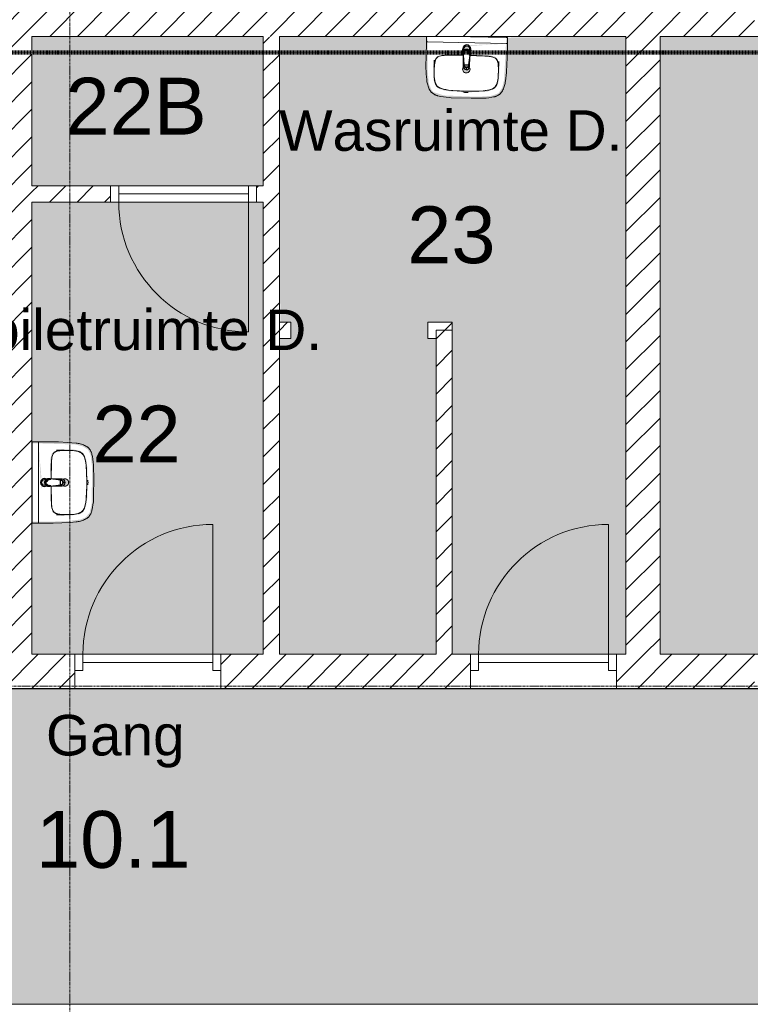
# Model space of a CAD drawing. Header units: millimetres. Extents: x 16153 to 91926, y 4686 to 113494.
# Tile 17 of 55: x 40108 to 44609, y 53171 to 59234. Entities that reach past the tile are written whole.
import ezdxf

# ---------------------------------------------------------------- set-up
doc = ezdxf.new("R2010")
doc.units = ezdxf.units.MM
doc.linetypes.add('Afbreeklijn', pattern=[9, 5, -2, 0, -2])
doc.linetypes.add('ARC Grid Line', pattern=[22.225, 12.7, -3.175, 3.175, -3.175])
for name, color, linetype, lineweight in [('A--A2__Ruwbouw', 8, 'Continuous', 15), ('A--AR9__AlgVoorz', 1, 'Continuous', 9), ('A--L$01A__Algemeen', 7, 'Continuous', 9), ('A--L$07A__Stramien', 1, 'Continuous', 13), ('A--L22__Binnenwanden', 2, 'Continuous', 9), ('A--L23__Vloeren', 3, 'Continuous', 9), ('A--L3__Afbouw', 2, 'Continuous', 9), ('A--L74__VasteSanitaireVoorz', 1, 'Continuous', 9), ('A--LD30__DetailPenMiddel', 3, 'Continuous', 9), ('A--LR9__AlgVoorz', 7, 'Continuous', 9), ('A--TR9__AlgVoorz', 1, 'Continuous', 13)]:
    doc.layers.add(name, color=color, linetype=linetype, lineweight=lineweight)
doc.styles.add('Arial', font='arial.ttf', dxfattribs={"height": 350})
doc.styles.add('Arial_1', font='arial.ttf', dxfattribs={"height": 250})
pattern_1 = [(45, (0, 0), (-84.85281, 84.85281), [])]

# ---------------------------------------------------------------- blocks, each defined once
blk = doc.blocks.new('32_DO_WB_vo deur enkel2 - vo 2-2241153-AB-Begane grond')
at = {"layer": 'A--L$01A__Algemeen'}
blk.add_line((520, 105), (520, 905), dxfattribs=at)
blk.add_arc((520, 105), 800, 90, 180, dxfattribs=at)
at = {"layer": 'A--L3__Afbouw'}
for p, q in [((-280, 105), (-330, 105)), ((-330, 105), (-330, 5)), ((520, 105), (-280, 105)), ((-280, 105), (-280, 55)), ((-280, 5), (-280, 105)), ((520, 55), (520, 105)), ((570, 105), (520, 105)), ((520, 105), (520, 5)), ((570, 5), (570, 105)), ((-330, 5), (-280, 5)), ((-280, 55), (520, 55)), ((520, 5), (570, 5))]:
    blk.add_line(p, q, dxfattribs=at)
blk = doc.blocks.new('32_DO_WB_vo deur enkel2 - vo 2-V2-AB-Begane grond')
at = {"layer": 'A--L$01A__Algemeen'}
blk.add_line((520, -50), (520, -850), dxfattribs=at)
blk.add_arc((520, -50), 800, 180, 270, dxfattribs=at)
at = {"layer": 'A--L3__Afbouw'}
for p, q in [((-330, -50), (-330, 50)), ((-330, 50), (-280, 50)), ((-280, 50), (-280, -50)), ((-280, 0), (520, 0)), ((-280, -50), (-280, 0)), ((520, -50), (520, 50)), ((520, 50), (570, 50)), ((520, 0), (520, -50)), ((570, 50), (570, -50)), ((-280, -50), (-330, -50)), ((520, -50), (-280, -50)), ((570, -50), (520, -50))]:
    blk.add_line(p, q, dxfattribs=at)
blk = doc.blocks.new('74_PF_wastafel 50x38_sphinx300_un - 74_PF_wastafel 50x38_sphinx300_un-V15-AB-Begane grond')
at = {"layer": 'A--L74__VasteSanitaireVoorz'}
for p, q in [((242.8, 0), (247.2, 0)), ((247.2, 0), (250, 0)), ((-250, 0), (-250, -37.5)), ((-242, 0), (-250, 0)), ((-250, 0), (-247.2, 0)), ((-250, -37.5), (-250, -129)), ((-250, -37.5), (-241, -37.5)), ((-250, -37.5), (-242, -37.5)), ((-247.2, 0), (-242.8, 0)), ((242, 0), (-242, 0)), ((-242, -37.5), (242, -37.5)), ((250, 0), (242, 0)), ((242, -37.5), (250, -37.5)), ((250, -37.5), (250, 0)), ((250, -129), (250, -37.5)), ((-124.1, -117.2), (-20.7, -115.6)), ((21.7, -115.1), (124.1, -117.2))]:
    blk.add_line(p, q, dxfattribs=at)
at = {"layer": 'A--L74__VasteSanitaireVoorz', "lineweight": 25}
for p, q in [((-21, -99.7), (-23.8, -77.6)), ((-23, -98.5), (-23, -107.4)), ((-23, -98.5), (-21.6, -106)), ((-20, -98.6), (-23, -98.5)), ((-21.8, -114.8), (-15.5, -173.4)), ((-20.7, -113.1), (-21, -99.6)), ((-20.8, -101.2), (-20.6, -113)), ((15.5, -173.4), (21.8, -114.8)), ((23, -98.5), (20, -98.6)), ((21, -99.6), (20.6, -114.9)), ((20.6, -114.9), (20.8, -101.2)), ((23.8, -77.6), (21, -99.7)), ((23, -107.4), (23, -98.5)), ((-20.5, -126.4), (-19.8, -183.7)), ((-15.3, -173.4), (0, -173.4)), ((-15.2, -173.4), (15.2, -173.4)), ((0, -173.4), (15.3, -173.4)), ((19.7, -183.7), (20.4, -126.7))]:
    blk.add_line(p, q, dxfattribs=at)
at = {"layer": 'A--L74__VasteSanitaireVoorz', "flags": 128}
for points in [[(250, -37.5), (249.7, -37.5), (248.8, -37.5), (247.4, -37.5), (245.5, -37.5), (243.3, -37.5), (241, -37.5)], [(-167.2, -123.7), (-159.8, -121.9), (-152.4, -120.3), (-145, -119.1), (-137.5, -118.1), (-129.9, -117.5), (-124.1, -117.2)], [(124.1, -117.2), (131.7, -117.6), (139.2, -118.3), (146.7, -119.4), (154.2, -120.7), (161.6, -122.3), (167.2, -123.7)], [(-250, -129), (-248.9, -182.6), (-245.7, -236.1), (-242.7, -269.1)], [(-197.2, -187.1), (-196.5, -177.3), (-195.4, -167.6), (-193.9, -157.9), (-193, -153.2)], [(-193, -153.2), (-192.7, -151.6), (-192.3, -150.1), (-191.8, -148.6), (-191.3, -147.1), (-190.7, -145.6), (-190.1, -144.1), (-189.4, -142.7), (-188.6, -141.3), (-187.8, -139.9), (-187, -138.6), (-186.1, -137.3), (-185.1, -136), (-184.1, -134.8), (-183, -133.6), (-181.9, -132.5), (-180.8, -131.4), (-179.6, -130.3), (-178.3, -129.3), (-177.1, -128.5)], [(177.1, -128.5), (178.4, -129.4), (179.6, -130.4), (180.8, -131.5), (182, -132.6), (183.1, -133.7), (184.2, -134.9), (185.2, -136.1), (186.1, -137.4), (187, -138.7), (187.9, -140), (188.7, -141.4), (189.4, -142.8), (190.1, -144.2), (190.8, -145.7), (191.3, -147.2), (191.9, -148.7), (192.3, -150.2), (192.7, -151.8), (193, -153.2)], [(193, -153.2), (194.7, -162.8), (196, -172.5), (196.9, -182.3), (197.2, -187.1)], [(242.7, -269.1), (247.2, -215.7), (249.6, -162.1), (250, -129)], [(-197.2, -242.1), (-197.9, -221.1), (-197.7, -200.1), (-197.2, -187.1)], [(-191.5, -282.5), (-193.4, -273.3), (-195, -264.1), (-196.2, -254.8), (-197, -245.4), (-197.2, -242.1)], [(197.2, -242.1), (196.5, -251.4), (195.4, -260.7), (194, -270), (192.2, -279.2), (191.5, -282.5)], [(197.2, -187.1), (197.9, -208), (197.7, -229), (197.2, -242.1)], [(-242.7, -269.1), (-241.8, -276), (-240.7, -282.8), (-239.3, -289.5), (-237.6, -296.2), (-235.7, -302.8), (-233.4, -309.4), (-231, -315.8), (-228.3, -322.2), (-225.6, -327.8)], [(-157.2, -320.6), (-159.2, -319.8), (-161.1, -319), (-163.1, -318.1), (-164.9, -317.2), (-166.8, -316.1), (-168.6, -315), (-170.3, -313.9), (-172, -312.6), (-173.7, -311.3), (-175.3, -309.9), (-176.8, -308.5), (-178.3, -307), (-179.8, -305.4), (-181.1, -303.8), (-182.4, -302.1), (-183.6, -300.4), (-184.8, -298.6), (-185.9, -296.8), (-186.9, -295), (-187.8, -293.1), (-188.7, -291.1), (-189.5, -289.2), (-190.2, -287.2), (-190.8, -285.2), (-191.3, -283.1), (-191.5, -282.5)], [(191.5, -282.5), (191, -284.5), (190.4, -286.6), (189.7, -288.6), (188.9, -290.5), (188.1, -292.5), (187.2, -294.4), (186.2, -296.2), (185.1, -298.1), (184, -299.9), (182.8, -301.6), (181.5, -303.3), (180.2, -304.9), (178.8, -306.5), (177.3, -308), (175.8, -309.5), (174.2, -310.9), (172.6, -312.2), (170.9, -313.5), (169.1, -314.7), (167.3, -315.8), (165.5, -316.9), (163.6, -317.8), (161.7, -318.8), (159.8, -319.6), (157.8, -320.3), (157.2, -320.6)], [(225.6, -327.8), (228.5, -321.6), (231.2, -315.2), (233.7, -308.8), (235.8, -302.2), (237.8, -295.6), (239.4, -288.9), (240.8, -282.1), (241.9, -275.3), (242.7, -269.1)], [(-225.6, -327.8), (-224.3, -330.3), (-222.9, -332.7), (-221.5, -335), (-219.9, -337.3), (-218.3, -339.5), (-216.5, -341.6), (-214.7, -343.7), (-212.8, -345.7), (-210.8, -347.6), (-208.8, -349.5), (-206.8, -351.1)], [(-206.8, -351.1), (-204.1, -353.1), (-201.4, -355.1), (-198.5, -356.9), (-195.6, -358.6), (-192.6, -360.2), (-189.6, -361.7), (-186.5, -363.1), (-183.3, -364.3), (-180.1, -365.4), (-176.9, -366.4), (-173.6, -367.3), (-172.1, -367.6)], [(-106.8, -331.3), (-115.2, -330.4), (-123.6, -329.1), (-131.9, -327.5), (-140.1, -325.6), (-148.3, -323.4), (-156.3, -320.8), (-157.2, -320.6)], [(106.8, -331.3), (57.9, -334.6), (8.9, -335.9), (-40, -335.3), (-89, -332.7), (-106.8, -331.3)], [(157.2, -320.6), (149.1, -323.2), (141, -325.4), (132.8, -327.4), (124.5, -329), (116.1, -330.2), (107.7, -331.2), (106.8, -331.3)], [(172.1, -367.6), (175.4, -366.8), (178.6, -365.9), (181.9, -364.8), (185, -363.7), (188.2, -362.4), (191.2, -360.9), (194.2, -359.4), (197.2, -357.7), (200.1, -355.9), (202.9, -354), (205.6, -352), (206.8, -351.1)], [(206.8, -351.1), (209, -349.3), (211, -347.5), (213, -345.5), (214.9, -343.5), (216.7, -341.5), (218.4, -339.3), (220, -337.1), (221.6, -334.8), (223.1, -332.5), (224.4, -330.1), (225.6, -327.8)], [(-172.1, -367.6), (-154.6, -371.1), (-137, -373.8), (-119.3, -375.9), (-101.5, -377.2), (-90, -377.7)], [(-90, -377.7), (32.9, -378.8), (90, -377.7)], [(90, -377.7), (107.8, -376.8), (125.6, -375.2), (143.2, -372.9), (160.8, -369.9), (172.1, -367.6)]]:
    blk.add_lwpolyline(points, dxfattribs=at)
at = {"layer": 'A--L74__VasteSanitaireVoorz', "lineweight": 25, "flags": 128}
for points in [[(-21.7, -114.9), (-18.5, -144.2), (-15.2, -173.4)], [(-19.6, -103.8), (-19.3, -104.6), (-19, -105.3), (-18.6, -106.1)], [(15.2, -173.4), (18.5, -144.2), (21.7, -114.9)], [(17.5, -112.5), (21.6, -106), (23, -98.5)], [(17.7, -107.9), (18.1, -107.2), (18.5, -106.4), (18.8, -105.7), (19.1, -104.9), (19.4, -104.1), (19.6, -103.8)], [(-15.5, -173.4), (-15.5, -174.1), (-15.5, -174.7), (-15.4, -175.3), (-15.3, -175.9), (-15.2, -176.5), (-15.1, -177.1), (-14.9, -177.7), (-14.8, -178.3), (-14.5, -178.9), (-14.3, -179.5), (-14.1, -180.1), (-13.8, -180.6), (-13.5, -181.2), (-13.2, -181.7), (-12.8, -182.2), (-12.5, -182.7), (-12.1, -183.2), (-11.7, -183.7), (-11.3, -184.1), (-10.8, -184.6), (-10.4, -185), (-9.9, -185.4), (-9.4, -185.8), (-8.9, -186.2), (-8.4, -186.5), (-7.9, -186.8), (-7.3, -187.1), (-6.8, -187.4), (-6.2, -187.7), (-5.6, -187.9), (-5, -188.1), (-4.5, -188.3), (-3.9, -188.5), (-3.3, -188.6), (-2.6, -188.8), (-2, -188.8), (-1.4, -188.9), (-0.8, -189), (-0.2, -189), (0.5, -189), (1.1, -188.9), (1.7, -188.9), (2.3, -188.8), (2.9, -188.7), (3.5, -188.6), (4.1, -188.4), (4.7, -188.2), (5.3, -188), (5.9, -187.8), (6.5, -187.6), (7, -187.3), (7.6, -187), (8.1, -186.7), (8.6, -186.4), (9.1, -186), (9.6, -185.6), (10.1, -185.2), (10.6, -184.8), (11, -184.4), (11.5, -183.9), (11.9, -183.5), (12.3, -183), (12.6, -182.5), (13, -182), (13.3, -181.4), (13.6, -180.9), (13.9, -180.4), (14.2, -179.8), (14.4, -179.2), (14.6, -178.6), (14.8, -178.1), (15, -177.5), (15.2, -176.9), (15.3, -176.2), (15.4, -175.6), (15.5, -175), (15.5, -174.4), (15.5, -173.8), (15.5, -173.4)]]:
    blk.add_lwpolyline(points, dxfattribs=at)
at = {"layer": 'A--L74__VasteSanitaireVoorz', "lineweight": 25}
for start, end in [(0, 180), (180, 243.63718), (288, 0)]:
    blk.add_arc((0, -74.6), 24, start, end, dxfattribs=at)
at = {"layer": 'A--L74__VasteSanitaireVoorz'}
for centre, radius, start, end in [((0, -75), 17.5, 0, 180), ((0, -75), 17.5, 75, 105), ((-117.5, -306.2), 189.1, 92.01283, 105.2254), ((0, -3649.7), 3534.7, 90.34124, 92.01283), ((0, -75), 17.5, 180, 240), ((0, -75), 17.5, 285, 0), ((0, -75), 17.5, 285, 300), ((0, -3649.7), 3534.7, 87.98717, 89.64849), ((117.5, -306.2), 189.1, 74.7746, 87.98717), ((1090.6, -129), 1290.6, 180.891, 183), ((47.1, -199.9), 244.6, 169.00208, 176.99792), ((-154, -160.8), 39.8, 125.61769, 169.00208), ((-159, -153.8), 31.2, 105.2254, 125.61769), ((159, -153.8), 31.2, 54.38231, 74.7746), ((154, -160.8), 39.8, 10.99792, 54.38231), ((-47.1, -199.9), 244.6, 3.00208, 10.99792), ((-1090.6, -129), 1290.6, 357, 359.109), ((327.2, -214.6), 525.1, 176.99792, 183.00208), ((36.8, -229.8), 234.3, 183.00208, 192.99792), ((0, -200), 23, 150, 180), ((0, -200), 23, 180, 0), ((0, -200), 23, 360, 30), ((-36.8, -229.8), 234.3, 347.00208, 356.99792), ((-327.2, -214.6), 525.1, 356.99792, 3.00208), ((-140, -270.6), 52.8, 192.99792, 251.00208), ((-71, -251.1), 122.6, 198.24592, 206.41692), ((140, -270.6), 52.8, 288.99792, 347.00208), ((71, -251.1), 122.6, 333.58308, 341.75408), ((-163.9, -297.2), 18.9, 206.41692, 231.42615), ((-88.4, -120.6), 211.5, 251.00208, 264.99792), ((0, 889), 1224.9, 264.99792, 275.00208), ((0, 2695.4), 3038.4, 269.72194, 270.27806), ((88.4, -120.6), 211.5, 275.00208, 288.99792), ((163.9, -297.2), 18.9, 308.57385, 333.58308)]:
    blk.add_arc(centre, radius, start, end, dxfattribs=at)
at = {"layer": 'A--L74__VasteSanitaireVoorz', "lineweight": 25}
for centre, major_axis, ratio, start_param, end_param in [((0, -97.9), (20.5, 0), 0.967332, 1.570796, 3.665191), ((0, -99.6), (20.1, 0), 0.870402, 1.570796, 3.08442), ((0, -98.5), (20, 0), 0.97026, 3.144451, 3.592433), ((0, -97.9), (20.5, 0), 0.967332, 5.759587, 7.853982), ((0, -99.6), (20.1, 0), 0.870402, 0.057173, 1.570796), ((0, -98.5), (20, 0), 0.97026, 5.832345, 6.280327), ((0, -183.7), (19.7, 0), 0.967332, 3.141593, 6.283185), ((0, -186.6), (11.5, 0), 0.973197, 4.45059, 4.974188)]:
    blk.add_ellipse(centre, major_axis=major_axis, ratio=ratio, start_param=start_param, end_param=end_param, dxfattribs=at)
for points, knots in [([(23, -98.5), (23, -95.5), (21.9, -91.3), (18.8, -86.9), (16.7, -84.7), (14.8, -83.2), (12.8, -81.9), (10, -80.4), (5.9, -79.1), (1.9, -78.5), (-1.5, -78.6), (-4.5, -78.9), (-7.9, -79.7), (-11.6, -81.1), (-14.8, -83.2), (-17.7, -85.6), (-20, -88.5), (-21.7, -91.7), (-22.7, -95), (-23, -97.3), (-23, -98.5)], [-1, -1, -1, -1, -0.861111, -0.791667, -0.756944, -0.722222, -0.6875, -0.652778, -0.583333, -0.513889, -0.479167, -0.444444, -0.388889, -0.333333, -0.277778, -0.222222, -0.166667, -0.111111, -0.055556, 0, 0, 0, 0]), ([(-23, -107.4), (-23, -104), (-21.9, -99.2), (-18.8, -94), (-16.6, -91.6), (-14.8, -89.9), (-12.8, -88.3), (-9.9, -86.7), (-5.9, -85.2), (-1.9, -84.5), (1.5, -84.6), (4.5, -84.9), (7.9, -85.8), (11.5, -87.5), (14.8, -89.8), (17.7, -92.6), (20, -95.9), (21.7, -99.6), (22.7, -103.3), (23, -106), (23, -107.4)], [-1, -1, -1, -1, -0.861111, -0.791667, -0.756944, -0.722222, -0.6875, -0.652778, -0.583333, -0.513889, -0.479167, -0.444444, -0.388889, -0.333333, -0.277778, -0.222222, -0.166667, -0.111111, -0.055556, 0, 0, 0, 0]), ([(-21.2, -97.3), (-21.1, -94.2), (-20.1, -90), (-17.2, -85.6), (-15.2, -83.5), (-13.5, -82), (-11.6, -80.7), (-9, -79.3), (-5.4, -78), (-1.7, -77.4), (1.4, -77.5), (4.1, -77.7), (7.2, -78.5), (10.5, -80), (13.5, -81.9), (16.1, -84.3), (18.3, -87.2), (19.9, -90.4), (20.9, -93.7), (21.1, -96), (21.2, -97.3)], [-1, -1, -1, -1, -0.861111, -0.791667, -0.756944, -0.722222, -0.6875, -0.652778, -0.583333, -0.513889, -0.479167, -0.444444, -0.388889, -0.333333, -0.277778, -0.222222, -0.166667, -0.111111, -0.055556, 0, 0, 0, 0]), ([(-18.6, -103.3), (-18.7, -103.1), (-19.1, -102.7), (-19.5, -102.1), (-19.8, -101.5), (-20.1, -101), (-20.4, -100.5), (-20.6, -100), (-20.8, -99.6), (-20.9, -99.5)], [0.7142857, 0.7142857, 0.7142857, 0.7142857, 0.75, 0.7857143, 0.8214286, 0.8571429, 0.8928571, 0.9285714, 1, 1, 1, 1]), ([(20.8, -99.5), (20.8, -99.7), (20.6, -100), (20.4, -100.5), (20.1, -101), (19.8, -101.5), (19.5, -102.1), (19.1, -102.7), (18.8, -103.1), (18.5, -103.5), (18.1, -104), (17.4, -104.7), (16.7, -105.3), (16.3, -105.7)], [0, 0, 0, 0, 0.0714286, 0.1071429, 0.1428571, 0.1785714, 0.2142857, 0.25, 0.2678571, 0.2857143, 0.3214286, 0.3571429, 0.4285714, 0.4285714, 0.4285714, 0.4285714]), ([(15.3, -173.4), (15.3, -175.8), (14.6, -179), (12.6, -182.5), (11.1, -184.1), (9.9, -185.3), (8.5, -186.3), (6.7, -187.5), (4, -188.5), (0.7, -189), (-2.5, -188.8), (-5.3, -188), (-7.7, -186.9), (-9.9, -185.3), (-11.8, -183.4), (-13.4, -181.2), (-14.5, -178.7), (-15.1, -176.2), (-15.3, -174.4), (-15.3, -173.4)], [-1, -1, -1, -1, -0.861111, -0.791667, -0.756944, -0.722222, -0.6875, -0.652778, -0.583333, -0.513889, -0.444444, -0.388889, -0.333333, -0.277778, -0.222222, -0.166667, -0.111111, -0.055556, 0, 0, 0, 0])]:
    blk.add_open_spline(points, degree=3, knots=knots, dxfattribs=at)
for points in [[(-21.7, -114.9), (-22.2, -113.7), (-22.8, -111.2), (-23, -108.7), (-23, -107.4)], [(-20.8, -101.2), (-20.9, -100.5), (-21.1, -99.2), (-21.2, -97.9), (-21.2, -97.3)], [(-20.9, -99.5), (-21, -99.3), (-21, -99.4), (-20.9, -100.4), (-20.8, -101.2)], [(21.2, -97.3), (21.2, -97.9), (21.1, -99.2), (20.9, -100.5), (20.8, -101.2)], [(20.8, -101.2), (20.9, -100.5), (21, -99.5), (21, -99.3), (20.8, -99.5)], [(23, -107.4), (23, -108.7), (22.8, -111.2), (22.2, -113.7), (21.7, -114.9)]]:
    blk.add_open_spline(points, degree=3, dxfattribs=at)
at = {"layer": 'A--L74__VasteSanitaireVoorz'}
for points in [[(76, -115.8), (76, -115.8), (75.5, -115.8), (73.6, -115.8), (70.6, -115.7), (66.9, -115.6), (63.1, -115.6), (59.4, -115.5), (56.4, -115.5), (54.5, -115.4), (54, -115.4), (54, -115.4)], [(54, -115.4), (54, -115.4), (54.5, -115.4), (56.4, -115.5), (59.4, -115.5), (63.1, -115.6), (66.9, -115.6), (70.6, -115.7), (73.6, -115.8), (75.5, -115.8), (76, -115.8), (76, -115.8)]]:
    blk.add_open_spline(points, degree=3, dxfattribs=at)
blk = doc.blocks.new('74_PF_wastafel 50x38_sphinx300_un - 74_PF_wastafel 50x38_sphinx300_un-V16-AB-Begane grond')
at = {"layer": 'A--L74__VasteSanitaireVoorz'}
for p, q in [((242.8, 0), (247.2, 0)), ((247.2, 0), (250, 0)), ((250, -37.5), (250, 0)), ((-250, -3.6), (-250, -37.5)), ((-250, -37.5), (-250, -129)), ((-250, -37.5), (-241, -37.5)), ((-250, -37.5), (-242, -37.5)), ((-242, -37.5), (242, -37.5)), ((242, 0), (-89.2, 0)), ((250, 0), (242, 0)), ((242, -37.5), (250, -37.5)), ((250, -129), (250, -37.5)), ((-124.1, -117.2), (-20.7, -115.6)), ((21.7, -115.1), (124.1, -117.2))]:
    blk.add_line(p, q, dxfattribs=at)
at = {"layer": 'A--L74__VasteSanitaireVoorz', "lineweight": 25}
for p, q in [((-21, -99.7), (-23.8, -77.6)), ((-23, -98.5), (-23, -107.4)), ((-23, -98.5), (-21.6, -106)), ((-20, -98.6), (-23, -98.5)), ((-21.8, -114.8), (-15.5, -173.4)), ((-20.7, -113.1), (-21, -99.6)), ((-20.8, -101.2), (-20.6, -113)), ((15.5, -173.4), (21.8, -114.8)), ((23, -98.5), (20, -98.6)), ((21, -99.6), (20.6, -114.9)), ((20.6, -114.9), (20.8, -101.2)), ((23.8, -77.6), (21, -99.7)), ((23, -107.4), (23, -98.5)), ((-20.5, -126.4), (-19.8, -183.7)), ((-15.3, -173.4), (0, -173.4)), ((-15.2, -173.4), (15.2, -173.4)), ((0, -173.4), (15.3, -173.4)), ((19.7, -183.7), (20.4, -126.7))]:
    blk.add_line(p, q, dxfattribs=at)
at = {"layer": 'A--L74__VasteSanitaireVoorz', "flags": 128}
for points in [[(250, -37.5), (249.7, -37.5), (248.8, -37.5), (247.4, -37.5), (245.5, -37.5), (243.3, -37.5)], [(-167.2, -123.7), (-159.8, -121.9), (-152.4, -120.3), (-145, -119.1), (-137.5, -118.1), (-129.9, -117.5), (-124.1, -117.2)], [(124.1, -117.2), (131.7, -117.6), (139.2, -118.3), (146.7, -119.4), (154.2, -120.7), (161.6, -122.3), (167.2, -123.7)], [(-250, -129), (-248.9, -182.6), (-245.7, -236.1), (-242.7, -269.1)], [(-197.2, -187.1), (-196.5, -177.3), (-195.4, -167.6), (-193.9, -157.9), (-193, -153.2)], [(-193, -153.2), (-192.7, -151.6), (-192.3, -150.1), (-191.8, -148.6), (-191.3, -147.1), (-190.7, -145.6), (-190.1, -144.1), (-189.4, -142.7), (-188.6, -141.3), (-187.8, -139.9), (-187, -138.6), (-186.1, -137.3), (-185.1, -136), (-184.1, -134.8), (-183, -133.6), (-181.9, -132.5), (-180.8, -131.4), (-179.6, -130.3), (-178.3, -129.3), (-177.1, -128.5)], [(177.1, -128.5), (178.4, -129.4), (179.6, -130.4), (180.8, -131.5), (182, -132.6), (183.1, -133.7), (184.2, -134.9), (185.2, -136.1), (186.1, -137.4), (187, -138.7), (187.9, -140), (188.7, -141.4), (189.4, -142.8), (190.1, -144.2), (190.8, -145.7), (191.3, -147.2), (191.9, -148.7), (192.3, -150.2), (192.7, -151.8), (193, -153.2)], [(193, -153.2), (194.7, -162.8), (196, -172.5), (196.9, -182.3), (197.2, -187.1)], [(242.7, -269.1), (247.2, -215.7), (249.6, -162.1), (250, -129)], [(-197.2, -242.1), (-197.9, -221.1), (-197.7, -200.1), (-197.2, -187.1)], [(-191.5, -282.5), (-193.4, -273.3), (-195, -264.1), (-196.2, -254.8), (-197, -245.4), (-197.2, -242.1)], [(197.2, -242.1), (196.5, -251.4), (195.4, -260.7), (194, -270), (192.2, -279.2), (191.5, -282.5)], [(197.2, -187.1), (197.9, -208), (197.7, -229), (197.2, -242.1)], [(-242.7, -269.1), (-241.8, -276), (-240.7, -282.8), (-239.3, -289.5), (-237.6, -296.2), (-235.7, -302.8), (-233.4, -309.4), (-231, -315.8), (-228.3, -322.2), (-225.6, -327.8)], [(-157.2, -320.6), (-159.2, -319.8), (-161.1, -319), (-163.1, -318.1), (-164.9, -317.2), (-166.8, -316.1), (-168.6, -315), (-170.3, -313.9), (-172, -312.6), (-173.7, -311.3), (-175.3, -309.9), (-176.8, -308.5), (-178.3, -307), (-179.8, -305.4), (-181.1, -303.8), (-182.4, -302.1), (-183.6, -300.4), (-184.8, -298.6), (-185.9, -296.8), (-186.9, -295), (-187.8, -293.1), (-188.7, -291.1), (-189.5, -289.2), (-190.2, -287.2), (-190.8, -285.2), (-191.3, -283.1), (-191.5, -282.5)], [(191.5, -282.5), (191, -284.5), (190.4, -286.6), (189.7, -288.6), (188.9, -290.5), (188.1, -292.5), (187.2, -294.4), (186.2, -296.2), (185.1, -298.1), (184, -299.9), (182.8, -301.6), (181.5, -303.3), (180.2, -304.9), (178.8, -306.5), (177.3, -308), (175.8, -309.5), (174.2, -310.9), (172.6, -312.2), (170.9, -313.5), (169.1, -314.7), (167.3, -315.8), (165.5, -316.9), (163.6, -317.8), (161.7, -318.8), (159.8, -319.6), (157.8, -320.3), (157.2, -320.6)], [(225.6, -327.8), (228.5, -321.6), (231.2, -315.2), (233.7, -308.8), (235.8, -302.2), (237.8, -295.6), (239.4, -288.9), (240.8, -282.1), (241.9, -275.3), (242.7, -269.1)], [(-225.6, -327.8), (-224.3, -330.3), (-222.9, -332.7), (-221.5, -335), (-219.9, -337.3), (-218.3, -339.5), (-216.5, -341.6), (-214.7, -343.7), (-212.8, -345.7), (-210.8, -347.6), (-208.8, -349.5), (-206.8, -351.1)], [(-206.8, -351.1), (-204.1, -353.1), (-201.4, -355.1), (-198.5, -356.9), (-195.6, -358.6), (-192.6, -360.2), (-189.6, -361.7), (-186.5, -363.1), (-183.3, -364.3), (-180.1, -365.4), (-176.9, -366.4), (-173.6, -367.3), (-172.1, -367.6)], [(-106.8, -331.3), (-115.2, -330.4), (-123.6, -329.1), (-131.9, -327.5), (-140.1, -325.6), (-148.3, -323.4), (-156.3, -320.8), (-157.2, -320.6)], [(106.8, -331.3), (57.9, -334.6), (8.9, -335.9), (-40, -335.3), (-89, -332.7), (-106.8, -331.3)], [(157.2, -320.6), (149.1, -323.2), (141, -325.4), (132.8, -327.4), (124.5, -329), (116.1, -330.2), (107.7, -331.2), (106.8, -331.3)], [(172.1, -367.6), (175.4, -366.8), (178.6, -365.9), (181.9, -364.8), (185, -363.7), (188.2, -362.4), (191.2, -360.9), (194.2, -359.4), (197.2, -357.7), (200.1, -355.9), (202.9, -354), (205.6, -352), (206.8, -351.1)], [(206.8, -351.1), (209, -349.3), (211, -347.5), (213, -345.5), (214.9, -343.5), (216.7, -341.5), (218.4, -339.3), (220, -337.1), (221.6, -334.8), (223.1, -332.5), (224.4, -330.1), (225.6, -327.8)], [(-172.1, -367.6), (-154.6, -371.1), (-137, -373.8), (-119.3, -375.9), (-101.5, -377.2), (-90, -377.7)], [(-90, -377.7), (32.9, -378.8), (90, -377.7)], [(90, -377.7), (107.8, -376.8), (125.6, -375.2), (143.2, -372.9), (160.8, -369.9), (172.1, -367.6)]]:
    blk.add_lwpolyline(points, dxfattribs=at)
at = {"layer": 'A--L74__VasteSanitaireVoorz', "lineweight": 25, "flags": 128}
for points in [[(-21.7, -114.9), (-18.5, -144.2), (-15.2, -173.4)], [(-19.6, -103.8), (-19.3, -104.6), (-19, -105.3), (-18.6, -106.1)], [(15.2, -173.4), (18.5, -144.2), (21.7, -114.9)], [(17.5, -112.5), (21.6, -106), (23, -98.5)], [(17.7, -107.9), (18.1, -107.2), (18.5, -106.4), (18.8, -105.7), (19.1, -104.9), (19.4, -104.1), (19.6, -103.8)], [(-15.5, -173.4), (-15.5, -174.1), (-15.5, -174.7), (-15.4, -175.3), (-15.3, -175.9), (-15.2, -176.5), (-15.1, -177.1), (-14.9, -177.7), (-14.8, -178.3), (-14.5, -178.9), (-14.3, -179.5), (-14.1, -180.1), (-13.8, -180.6), (-13.5, -181.2), (-13.2, -181.7), (-12.8, -182.2), (-12.5, -182.7), (-12.1, -183.2), (-11.7, -183.7), (-11.3, -184.1), (-10.8, -184.6), (-10.4, -185), (-9.9, -185.4), (-9.4, -185.8), (-8.9, -186.2), (-8.4, -186.5), (-7.9, -186.8), (-7.3, -187.1), (-6.8, -187.4), (-6.2, -187.7), (-5.6, -187.9), (-5, -188.1), (-4.5, -188.3), (-3.9, -188.5), (-3.3, -188.6), (-2.6, -188.8), (-2, -188.8), (-1.4, -188.9), (-0.8, -189), (-0.2, -189), (0.5, -189), (1.1, -188.9), (1.7, -188.9), (2.3, -188.8), (2.9, -188.7), (3.5, -188.6), (4.1, -188.4), (4.7, -188.2), (5.3, -188), (5.9, -187.8), (6.5, -187.6), (7, -187.3), (7.6, -187), (8.1, -186.7), (8.6, -186.4), (9.1, -186), (9.6, -185.6), (10.1, -185.2), (10.6, -184.8), (11, -184.4), (11.5, -183.9), (11.9, -183.5), (12.3, -183), (12.6, -182.5), (13, -182), (13.3, -181.4), (13.6, -180.9), (13.9, -180.4), (14.2, -179.8), (14.4, -179.2), (14.6, -178.6), (14.8, -178.1), (15, -177.5), (15.2, -176.9), (15.3, -176.2), (15.4, -175.6), (15.5, -175), (15.5, -174.4), (15.5, -173.8), (15.5, -173.4)]]:
    blk.add_lwpolyline(points, dxfattribs=at)
at = {"layer": 'A--L74__VasteSanitaireVoorz', "lineweight": 25}
for start, end in [(0, 180), (180, 243.63718), (288, 0)]:
    blk.add_arc((0, -74.6), 24, start, end, dxfattribs=at)
at = {"layer": 'A--L74__VasteSanitaireVoorz'}
for centre, radius, start, end in [((0, -75), 17.5, 0, 180), ((0, -75), 17.5, 75, 105), ((-117.5, -306.2), 189.1, 92.01283, 105.2254), ((0, -3649.7), 3534.7, 90.34124, 92.01283), ((0, -75), 17.5, 180, 240), ((0, -75), 17.5, 285, 0), ((0, -75), 17.5, 285, 300), ((0, -3649.7), 3534.7, 87.98717, 89.64849), ((117.5, -306.2), 189.1, 74.7746, 87.98717), ((1090.6, -129), 1290.6, 180.891, 183), ((47.1, -199.9), 244.6, 169.00208, 176.99792), ((-154, -160.8), 39.8, 125.61769, 169.00208), ((-159, -153.8), 31.2, 105.2254, 125.61769), ((159, -153.8), 31.2, 54.38231, 74.7746), ((154, -160.8), 39.8, 10.99792, 54.38231), ((-47.1, -199.9), 244.6, 3.00208, 10.99792), ((-1090.6, -129), 1290.6, 357, 359.109), ((327.2, -214.6), 525.1, 176.99792, 183.00208), ((36.8, -229.8), 234.3, 183.00208, 192.99792), ((0, -200), 23, 150, 180), ((0, -200), 23, 180, 0), ((0, -200), 23, 360, 30), ((-36.8, -229.8), 234.3, 347.00208, 356.99792), ((-327.2, -214.6), 525.1, 356.99792, 3.00208), ((-140, -270.6), 52.8, 192.99792, 251.00208), ((-71, -251.1), 122.6, 198.24592, 206.41692), ((140, -270.6), 52.8, 288.99792, 347.00208), ((71, -251.1), 122.6, 333.58308, 341.75408), ((-163.9, -297.2), 18.9, 206.41692, 231.42615), ((-88.4, -120.6), 211.5, 251.00208, 264.99792), ((0, 889), 1224.9, 264.99792, 275.00208), ((0, 2695.4), 3038.4, 269.72194, 270.27806), ((88.4, -120.6), 211.5, 275.00208, 288.99792), ((163.9, -297.2), 18.9, 308.57385, 333.58308)]:
    blk.add_arc(centre, radius, start, end, dxfattribs=at)
at = {"layer": 'A--L74__VasteSanitaireVoorz', "lineweight": 25}
for centre, major_axis, ratio, start_param, end_param in [((0, -97.9), (20.5, 0), 0.967332, 1.570796, 3.665191), ((0, -99.6), (20.1, 0), 0.870402, 1.570796, 3.08442), ((0, -98.5), (20, 0), 0.97026, 3.144451, 3.592433), ((0, -97.9), (20.5, 0), 0.967332, 5.759587, 7.853982), ((0, -99.6), (20.1, 0), 0.870402, 0.057173, 1.570796), ((0, -98.5), (20, 0), 0.97026, 5.832345, 6.280327), ((0, -183.7), (19.7, 0), 0.967332, 3.141593, 6.283185), ((0, -186.6), (11.5, 0), 0.973197, 4.45059, 4.974188)]:
    blk.add_ellipse(centre, major_axis=major_axis, ratio=ratio, start_param=start_param, end_param=end_param, dxfattribs=at)
for points, knots in [([(23, -98.5), (23, -95.5), (21.9, -91.3), (18.8, -86.9), (16.7, -84.7), (14.8, -83.2), (12.8, -81.9), (10, -80.4), (5.9, -79.1), (1.9, -78.5), (-1.5, -78.6), (-4.5, -78.9), (-7.9, -79.7), (-11.6, -81.1), (-14.8, -83.2), (-17.7, -85.6), (-20, -88.5), (-21.7, -91.7), (-22.7, -95), (-23, -97.3), (-23, -98.5)], [-1, -1, -1, -1, -0.861111, -0.791667, -0.756944, -0.722222, -0.6875, -0.652778, -0.583333, -0.513889, -0.479167, -0.444444, -0.388889, -0.333333, -0.277778, -0.222222, -0.166667, -0.111111, -0.055556, 0, 0, 0, 0]), ([(-23, -107.4), (-23, -104), (-21.9, -99.2), (-18.8, -94), (-16.6, -91.6), (-14.8, -89.9), (-12.8, -88.3), (-9.9, -86.7), (-5.9, -85.2), (-1.9, -84.5), (1.5, -84.6), (4.5, -84.9), (7.9, -85.8), (11.5, -87.5), (14.8, -89.8), (17.7, -92.6), (20, -95.9), (21.7, -99.6), (22.7, -103.3), (23, -106), (23, -107.4)], [-1, -1, -1, -1, -0.861111, -0.791667, -0.756944, -0.722222, -0.6875, -0.652778, -0.583333, -0.513889, -0.479167, -0.444444, -0.388889, -0.333333, -0.277778, -0.222222, -0.166667, -0.111111, -0.055556, 0, 0, 0, 0]), ([(-21.2, -97.3), (-21.1, -94.2), (-20.1, -90), (-17.2, -85.6), (-15.2, -83.5), (-13.5, -82), (-11.6, -80.7), (-9, -79.3), (-5.4, -78), (-1.7, -77.4), (1.4, -77.5), (4.1, -77.7), (7.2, -78.5), (10.5, -80), (13.5, -81.9), (16.1, -84.3), (18.3, -87.2), (19.9, -90.4), (20.9, -93.7), (21.1, -96), (21.2, -97.3)], [-1, -1, -1, -1, -0.861111, -0.791667, -0.756944, -0.722222, -0.6875, -0.652778, -0.583333, -0.513889, -0.479167, -0.444444, -0.388889, -0.333333, -0.277778, -0.222222, -0.166667, -0.111111, -0.055556, 0, 0, 0, 0]), ([(-18.6, -103.3), (-18.7, -103.1), (-19.1, -102.7), (-19.5, -102.1), (-19.8, -101.5), (-20.1, -101), (-20.4, -100.5), (-20.6, -100), (-20.8, -99.6), (-20.9, -99.5)], [0.7142857, 0.7142857, 0.7142857, 0.7142857, 0.75, 0.7857143, 0.8214286, 0.8571429, 0.8928571, 0.9285714, 1, 1, 1, 1]), ([(20.8, -99.5), (20.8, -99.7), (20.6, -100), (20.4, -100.5), (20.1, -101), (19.8, -101.5), (19.5, -102.1), (19.1, -102.7), (18.8, -103.1), (18.5, -103.5), (18.1, -104), (17.4, -104.7), (16.7, -105.3), (16.3, -105.7)], [0, 0, 0, 0, 0.0714286, 0.1071429, 0.1428571, 0.1785714, 0.2142857, 0.25, 0.2678571, 0.2857143, 0.3214286, 0.3571429, 0.4285714, 0.4285714, 0.4285714, 0.4285714]), ([(15.3, -173.4), (15.3, -175.8), (14.6, -179), (12.6, -182.5), (11.1, -184.1), (9.9, -185.3), (8.5, -186.3), (6.7, -187.5), (4, -188.5), (0.7, -189), (-2.5, -188.8), (-5.3, -188), (-7.7, -186.9), (-9.9, -185.3), (-11.8, -183.4), (-13.4, -181.2), (-14.5, -178.7), (-15.1, -176.2), (-15.3, -174.4), (-15.3, -173.4)], [-1, -1, -1, -1, -0.861111, -0.791667, -0.756944, -0.722222, -0.6875, -0.652778, -0.583333, -0.513889, -0.444444, -0.388889, -0.333333, -0.277778, -0.222222, -0.166667, -0.111111, -0.055556, 0, 0, 0, 0])]:
    blk.add_open_spline(points, degree=3, knots=knots, dxfattribs=at)
for points in [[(-21.7, -114.9), (-22.2, -113.7), (-22.8, -111.2), (-23, -108.7), (-23, -107.4)], [(-20.8, -101.2), (-20.9, -100.5), (-21.1, -99.2), (-21.2, -97.9), (-21.2, -97.3)], [(-20.9, -99.5), (-21, -99.3), (-21, -99.4), (-20.9, -100.4), (-20.8, -101.2)], [(21.2, -97.3), (21.2, -97.9), (21.1, -99.2), (20.9, -100.5), (20.8, -101.2)], [(20.8, -101.2), (20.9, -100.5), (21, -99.5), (21, -99.3), (20.8, -99.5)], [(23, -107.4), (23, -108.7), (22.8, -111.2), (22.2, -113.7), (21.7, -114.9)]]:
    blk.add_open_spline(points, degree=3, dxfattribs=at)
at = {"layer": 'A--L74__VasteSanitaireVoorz'}
for points in [[(76, -115.8), (76, -115.8), (75.5, -115.8), (73.6, -115.8), (70.6, -115.7), (66.9, -115.6), (63.1, -115.6), (59.4, -115.5), (56.4, -115.5), (54.5, -115.4), (54, -115.4), (54, -115.4)], [(54, -115.4), (54, -115.4), (54.5, -115.4), (56.4, -115.5), (59.4, -115.5), (63.1, -115.6), (66.9, -115.6), (70.6, -115.7), (73.6, -115.8), (75.5, -115.8), (76, -115.8), (76, -115.8)]]:
    blk.add_open_spline(points, degree=3, dxfattribs=at)

msp = doc.modelspace()

# ---------------------------------------------------------------- hatches: boundary and pattern name
at = {"layer": 'A--A2__Ruwbouw', "lineweight": 9}
h = msp.add_hatch(dxfattribs=at)
h.set_pattern_fill('FP_1', color=256, angle=45, style=0, pattern_type=2)
h.set_pattern_definition([(45, (0, 0), (-84.85281, 84.85281), [])])
h.paths.add_polyline_path([(38654.3, 59131.4), (44634.3, 59131.4), (44634.3, 59341.4), (37219.3, 59341.4), (37219.3, 59131.4), (38568.4, 59131.4)])
h = msp.add_hatch(dxfattribs=at)
h.set_pattern_fill('FP_1', color=256, angle=45, style=0, pattern_type=2)
h.set_pattern_definition(pattern_1)
h.paths.add_polyline_path([(40184.3, 55326.4), (40184.3, 59131.4), (39974.3, 59131.4), (39974.3, 55326.4)])
h = msp.add_hatch(dxfattribs=at)
h.set_pattern_fill('FP_1', color=256, angle=45, style=0, pattern_type=2)
h.set_pattern_definition(pattern_1)
h.paths.add_polyline_path([(41608.3, 55326.4), (41708.3, 55326.4), (41708.3, 59131.4), (41608.3, 59124.3), (41608.3, 55494)])
h = msp.add_hatch(dxfattribs=at)
h.set_pattern_fill('FP_1', color=256, angle=45, style=0, pattern_type=2)
h.set_pattern_definition(pattern_1)
h.paths.add_polyline_path([(43843.3, 55326.4), (44053.3, 55326.4), (44053.3, 59131.4), (43843.3, 59131.4), (43843.3, 56631.2)])
h = msp.add_hatch(dxfattribs=at)
h.set_pattern_fill('FP_1', color=256, angle=45, style=0, pattern_type=2)
h.set_pattern_definition(pattern_1)
h.paths.add_polyline_path([(41608.3, 58111.4), (41608.3, 58211.4), (41568.3, 58211.4), (41568.3, 58111.4), (41597.4, 58111.4)])
h.paths.add_polyline_path([(40184.3, 58111.4), (40668.3, 58111.4), (40668.3, 58211.4), (40184.3, 58211.4)])
h = msp.add_hatch(dxfattribs=at)
h.set_pattern_fill('FP_1', color=256, angle=45, style=0, pattern_type=2)
h.set_pattern_definition(pattern_1)
h.paths.add_polyline_path([(41778.3, 57271.4), (41778.3, 57371.4), (41708.3, 57371.4), (41708.3, 57271.4), (41721.8, 57271.4)])
h = msp.add_hatch(dxfattribs=at)
h.set_pattern_fill('FP_1', color=256, angle=45, style=0, pattern_type=2)
h.set_pattern_definition(pattern_1)
h.paths.add_polyline_path([(42773.3, 55326.4), (42773.3, 57371.4), (42673.3, 57371.4), (42673.3, 55326.4)])
h = msp.add_hatch(dxfattribs=at)
h.set_pattern_fill('FP_1', color=256, angle=45, style=0, pattern_type=2)
h.set_pattern_definition(pattern_1)
h.paths.add_polyline_path([(37219.3, 55116.4), (38369.3, 55116.4), (38369.3, 55326.4), (37219.3, 55324.4), (37219.3, 55221.4)])
h.paths.add_polyline_path([(43785.8, 55116.4), (44634.3, 55116.4), (44634.3, 55326.4), (43785.8, 55326.4), (43785.8, 55221.4)])
h.paths.add_polyline_path([(42304.4, 55116.4), (42885.8, 55116.4), (42885.8, 55326.4), (41348.3, 55326.4), (41348.3, 55116.4)])
h.paths.add_polyline_path([(39269.3, 55116.4), (40448.3, 55116.4), (40448.3, 55326.4), (39269.3, 55326.4), (39269.3, 55221.4)])
at = {"layer": 'A--AR9__AlgVoorz'}
for points in [[(40436.4, 58211.4), (41608.3, 58211.4), (41608.3, 59131.4), (40184.3, 59131.4), (40184.3, 58211.4)], [(52253.3, 55326.4), (52253.3, 59131.4), (44053.3, 59131.4), (44053.3, 55326.4), (52135.3, 55326.4)], [(33399.3, 53171.4), (50264.3, 53176.7), (50264.3, 55116.4), (32474.3, 55114.4), (32474.3, 53171.4), (33349.3, 53171.4)]]:
    msp.add_hatch(color=7, dxfattribs=at).paths.add_polyline_path(points)
h = msp.add_hatch(color=7, dxfattribs=at)
h.paths.add_polyline_path([(43104.4, 59086.6), (42837.4, 59074.7), (42850.5, 59067.1), (42845.8, 59049.8), (42857, 59042.4), (42861.8, 59040.4), (42870.8, 59035.9), (42879.6, 59058.6), (42882.8, 59072.2), (43104, 59086.6)])
h.paths.add_polyline_path([(41708.3, 55326.4), (42673.3, 55326.4), (42673.3, 57271.4), (42623.3, 57271.4), (42623.3, 57371.4), (42773.3, 57371.4), (42773.3, 55326.4), (43843.3, 55326.4), (43843.3, 59131.4), (43106.2, 59124), (43092.4, 58861.5), (43080.1, 58814.4), (43057.7, 58781), (43016.5, 58765.5), (42931.1, 58759), (42722.9, 58767.4), (42659.1, 58787.5), (42646.3, 58799.4), (42629.6, 58837.9), (42621.6, 58919.6), (42621.5, 59052.8), (42620.4, 59131.4), (41708.3, 59131.4), (41713.4, 57371.4), (41778.3, 57371.4), (41778.3, 57271.4), (41708.3, 57271.4), (41708.3, 55494)])
h.paths.add_polyline_path([(42856.6, 58786.1), (42990.6, 58791.7), (43038.7, 58811.6), (43053.5, 58833.1), (43060.9, 58861.5), (43064.7, 58938.2), (43053.7, 58991.1), (43036.3, 59007), (43004.9, 59014.8), (42881.9, 59021.2), (42985.7, 59009.5), (43030.7, 58999.5), (43053.8, 58972), (43057.1, 58905.7), (43049.4, 58842.7), (43030, 58813.6), (42989.2, 58799.1), (42963.6, 58795.9), (42771.4, 58799.2), (42722.9, 58805.6), (42681.7, 58826.1), (42663.2, 58871.5), (42662.9, 58946.9), (42671.2, 58984.2), (42694.4, 59009.5), (42737.5, 59015.1), (42679.8, 59011), (42661.6, 58985.2), (42655.5, 58947.4), (42656.4, 58866.6), (42670.7, 58825.4), (42686.1, 58811.3), (42725.9, 58797.2), (42771.4, 58791.7), (42856, 58786.1)])
h.paths.add_polyline_path([(42859.3, 58906.5), (42875.7, 58912.9), (42882.8, 58929), (42875.2, 58935.3), (42866.9, 58932.2), (42843.9, 58937.5), (42837.4, 58934.2), (42839.6, 58918.4), (42856.7, 58906.9)])
h = msp.add_hatch(color=7, dxfattribs=at)
h.paths.add_polyline_path([(40436.4, 55326.4), (41608.3, 55326.4), (41608.3, 58111.4), (40184.3, 58111.4), (40184.3, 55326.4)])
h.paths.add_polyline_path([(40408, 56141.2), (40428.7, 56147.6), (40428.3, 56143.4)])
h.paths.add_polyline_path([(40223.7, 56625.4), (40240.6, 56346.9), (40248.9, 56372.1), (40265.8, 56367.5), (40273.6, 56379), (40275.8, 56384.4), (40283.3, 56390.9), (40256.7, 56401.3), (40243.7, 56396.8), (40227.5, 56581.6)])
h.paths.add_polyline_path([(40186.3, 56142.4), (40186.3, 56626.4), (40449.7, 56618.5), (40497.2, 56607), (40530.3, 56585.7), (40545.1, 56554.6), (40554.9, 56474.2), (40551.2, 56250.6), (40539.5, 56197.9), (40513.7, 56169.2), (40483, 56156.3), (40392.2, 56145.8), (40296, 56143.4), (40202.9, 56142.4)])
h.paths.add_polyline_path([(40400.8, 56179.1), (40474.8, 56187.3), (40497.2, 56199.6), (40516.3, 56233.4), (40525.8, 56294.7), (40525.8, 56474.2), (40517.5, 56531), (40500.1, 56566), (40480.1, 56579.7), (40436.4, 56588.4), (40372.9, 56589.1), (40320.3, 56577), (40305.1, 56560), (40298.1, 56531.4), (40294.1, 56404.1), (40303.5, 56508.6), (40315.2, 56556.2), (40339.5, 56577.5), (40400.8, 56582.3), (40468.7, 56575.9), (40498.3, 56557.2), (40513.7, 56516.8), (40517.5, 56491.2), (40520.6, 56346.9), (40513.7, 56252.1), (40493.6, 56208.7), (40448.6, 56189.2), (40373.3, 56187.3), (40339.5, 56191.4), (40308.6, 56223.7), (40303.5, 56260.3), (40308.8, 56202.7), (40335.7, 56184.8), (40372.9, 56179.8), (40392.2, 56179.3)])
h.paths.add_polyline_path([(40386.3, 56361.4), (40402.5, 56368.2), (40409.3, 56384.4), (40402.5, 56400.7), (40386.3, 56407.4), (40380.3, 56399.7), (40383.4, 56398.4), (40380.3, 56369.1), (40380.3, 56362.2)])

# ---------------------------------------------------------------- linework, layer by layer
at = {"layer": 'A--L$07A__Stramien', "linetype": 'ARC Grid Line'}
for p, q in [((40417.3, 95686.5), (40417.3, 39745.5)), ((62423, 55130.4), (17266.9, 55130.4))]:
    msp.add_line(p, q, dxfattribs=at)
at = {"layer": 'A--L22__Binnenwanden', "lineweight": 15}
for p, q in [((40184.3, 58211.4), (40184.3, 59131.4)), ((40184.3, 59131.4), (41608.3, 59131.4)), ((41608.3, 59131.4), (41608.3, 58211.4)), ((41708.3, 57371.4), (41708.3, 59131.4)), ((41708.3, 59131.4), (43843.3, 59131.4)), ((43843.3, 59131.4), (43843.3, 55326.4)), ((44053.3, 55326.4), (44053.3, 59131.4)), ((44053.3, 59131.4), (52253.3, 59131.4)), ((40668.3, 58211.4), (40184.3, 58211.4)), ((40668.3, 58111.4), (40668.3, 58211.4)), ((41608.3, 58211.4), (41568.3, 58211.4)), ((41568.3, 58211.4), (41568.3, 58111.4)), ((40184.3, 55326.4), (40184.3, 58111.4)), ((40184.3, 58111.4), (40668.3, 58111.4)), ((41568.3, 58111.4), (41608.3, 58111.4)), ((41608.3, 58111.4), (41608.3, 55326.4)), ((41778.3, 57371.4), (41708.3, 57371.4)), ((41778.3, 57271.4), (41778.3, 57371.4)), ((42773.3, 57371.4), (42623.3, 57371.4)), ((42623.3, 57371.4), (42623.3, 57271.4)), ((42773.3, 55326.4), (42773.3, 57371.4)), ((41708.3, 55326.4), (41708.3, 57271.4)), ((41708.3, 57271.4), (41778.3, 57271.4)), ((42623.3, 57271.4), (42673.3, 57271.4)), ((42673.3, 57271.4), (42673.3, 55326.4)), ((40448.3, 55326.4), (40184.3, 55326.4)), ((40448.3, 55116.4), (40448.3, 55326.4)), ((41608.3, 55326.4), (41348.3, 55326.4)), ((41348.3, 55326.4), (41348.3, 55116.4)), ((42673.3, 55326.4), (41708.3, 55326.4)), ((42885.8, 55326.4), (42773.3, 55326.4)), ((42885.8, 55116.4), (42885.8, 55326.4)), ((43843.3, 55326.4), (43785.8, 55326.4)), ((43785.8, 55326.4), (43785.8, 55116.4)), ((46304.3, 55326.4), (44053.3, 55326.4)), ((39269.3, 55116.4), (40448.3, 55116.4)), ((41348.3, 55116.4), (42885.8, 55116.4)), ((43785.8, 55116.4), (46304.3, 55116.4))]:
    msp.add_line(p, q, dxfattribs=at)
at = {"layer": 'A--L22__Binnenwanden'}
for p, q in [((40718.3, 58211.4), (41518.3, 58211.4)), ((41348.3, 55116.4), (40448.3, 55116.4)), ((43785.8, 55116.4), (42885.8, 55116.4))]:
    msp.add_line(p, q, dxfattribs=at)
at = {"layer": 'A--L23__Vloeren'}
msp.add_line((50264.3, 55114.4), (37219.3, 55114.4), dxfattribs=at)
at = {"layer": 'A--LD30__DetailPenMiddel', "linetype": 'Afbreeklijn', "lineweight": 100}
msp.add_line((49158.3, 59031.4), (32774.3, 59031.4), dxfattribs=at)
at = {"layer": 'A--LR9__AlgVoorz', "flags": 128}
for points in [[(40184.3, 59131.4), (40184.3, 58211.4), (41608.3, 58211.4), (41608.3, 59131.4)], [(42773.3, 55326.4), (43843.3, 55326.4), (43843.3, 59131.4), (41708.3, 59131.4), (41708.3, 58161.4), (41708.3, 55326.4), (42673.3, 55326.4), (42673.3, 57321.4), (42773.3, 57321.4)], [(44053.3, 55326.4), (44634.3, 55326.4), (50314.3, 55326.4), (52253.3, 55326.4), (52253.3, 59131.4), (48948.3, 59131.4), (44634.3, 59131.4), (44053.3, 59131.4)], [(40184.3, 55326.4), (41608.3, 55326.4), (41608.3, 58111.4), (40184.3, 58111.4)], [(32474.3, 53171.4), (34624.3, 53171.4), (40135.3, 53171.4), (44634.3, 53171.4), (46503.3, 53171.4), (49003.3, 53171.4), (50264.3, 53171.4), (50264.3, 55116.4), (44634.3, 55116.4), (43948.3, 55116.4), (42723.3, 55116.4), (41658.3, 55116.4), (40079.3, 55116.4), (37220.9, 55116.4), (37219.3, 55116.4), (37124.3, 55114.4), (32474.3, 55114.4)]]:
    msp.add_lwpolyline(points, close=True, dxfattribs=at)

# ---------------------------------------------------------------- block references
at = {"layer": 'A--L3__Afbouw'}
for name, p in [('32_DO_WB_vo deur enkel2 - vo 2-V2-AB-Begane grond', (40998.3, 58161.4)), ('32_DO_WB_vo deur enkel2 - vo 2-2241153-AB-Begane grond', (40778.3, 55221.4)), ('32_DO_WB_vo deur enkel2 - vo 2-2241153-AB-Begane grond', (43215.8, 55221.4))]:
    msp.add_blockref(name, p, dxfattribs=at)
at = {"layer": 'A--L74__VasteSanitaireVoorz'}
for name, p, rotation in [('74_PF_wastafel 50x38_sphinx300_un - 74_PF_wastafel 50x38_sphinx300_un-V16-AB-Begane grond', (42864.3, 59129.4), 358.7152963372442), ('74_PF_wastafel 50x38_sphinx300_un - 74_PF_wastafel 50x38_sphinx300_un-V15-AB-Begane grond', (40186.3, 56384.4), 89.99999999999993)]:
    msp.add_blockref(name, p, dxfattribs=dict(at, rotation=rotation))

# ---------------------------------------------------------------- texts
at = {"layer": 'A--TR9__AlgVoorz', "attachment_point": 1}
for s, insert, char_height, width, style in [('22B', (40390.7, 58876.4), 350, 1074.261, 'Arial'), ('Wasruimte D.', (41706.4, 58676.5), 250, 2581.434, 'Arial_1'), ('23', (42495.8, 58084.7), 350, 673.417, 'Arial'), ('Toiletruimte D.', (39700.8, 57449.4), 250, 2741.771, 'Arial_1'), ('22', (40556.2, 56857.7), 350, 673.417, 'Arial'), ('Gang', (40270.3, 54953.5), 250, 1026.16, 'Arial_1'), ('10.1', (40209.2, 54361.8), 350, 1178.481, 'Arial')]:
    msp.add_mtext(s, dxfattribs=dict(at, insert=insert, char_height=char_height, width=width, style=style))

doc.saveas('drawing.dxf')
